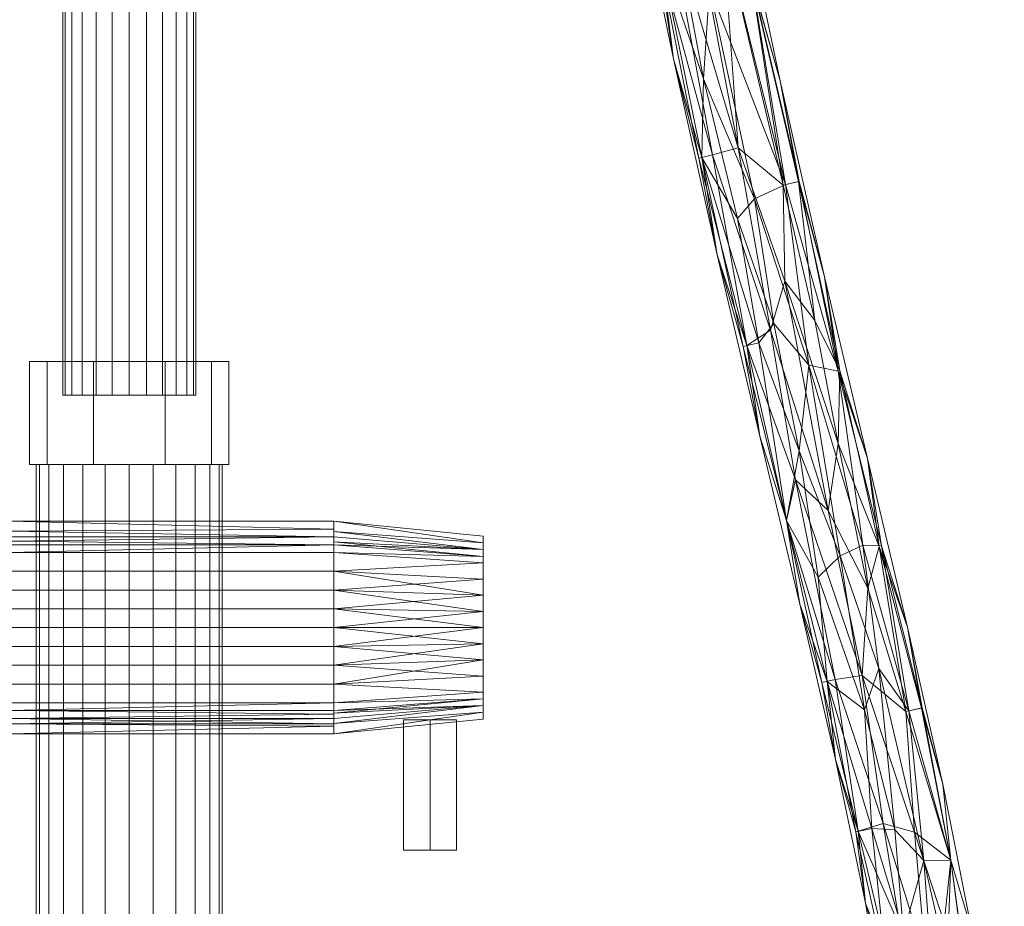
# Model space of a CAD drawing. Header units: millimetres. Extents: x -140 to 132, y -133 to 1091.
# Tile 21 of 144: x -16 to 132, y 38 to 171. Entities that reach past the tile are written whole.
import ezdxf

# ---------------------------------------------------------------- set-up
doc = ezdxf.new("R2010")
doc.units = ezdxf.units.MM
doc.layers.add('M-520-M_DRAINAGE_FW', color=2, linetype='Continuous', lineweight=30)

# ---------------------------------------------------------------- blocks, each defined once
blk = doc.blocks.new('FFAS9088-100500BC0 - Neo Modern 3-Way Rain Shower Kits _ECO_-4362-3D View 1')
at = {"layer": 'M-520-M_DRAINAGE_FW', "lineweight": 9}
mesh = blk.add_polyface(dxfattribs=at)
corners = [(10, 114.97, 58.7), (9.66, 114.97, 56.11), (8.66, 114.97, 53.7), (7.07, 114.97, 51.63), (5, 114.97, 50.04), (2.59, 114.97, 49.04), (0, 114.97, 48.7), (-2.59, 114.97, 49.04), (-5, 114.97, 50.04), (-7.07, 114.97, 51.63), (-8.66, 114.97, 53.7), (-9.66, 114.97, 56.11), (-10, 114.97, 58.7), (-10, 1040.87, 58.7), (-9.66, 1040.87, 56.11), (-8.66, 1040.87, 53.7), (-7.07, 1040.87, 51.63), (-5, 1040.87, 50.04), (-2.59, 1040.87, 49.04), (0, 1040.87, 48.7), (2.59, 1040.87, 49.04), (5, 1040.87, 50.04), (7.07, 1040.87, 51.63), (8.66, 1040.87, 53.7), (9.66, 1040.87, 56.11), (10, 1040.87, 58.7)]
mesh.append_faces([[corners[k] for k in face] for face in [(13, 11, 12), (0, 24, 25)]], dxfattribs={"vtx0": -1})
mesh.append_faces([[corners[k] for k in face] for face in [(14, 11, 13)]], dxfattribs={"vtx0": -1, "vtx1": -1})
mesh.append_faces([[corners[k] for k in face] for face in [(24, 0, 1)]], dxfattribs={"vtx0": -1, "vtx2": -1})
mesh.append_faces([[corners[k] for k in face] for face in [(14, 15, 10, 11), (16, 17, 8, 9), (15, 16, 9, 10), (17, 18, 7, 8), (6, 7, 18, 19), (20, 21, 4, 5), (21, 22, 3, 4), (23, 24, 1, 2), (22, 23, 2, 3), (19, 20, 5, 6)]], dxfattribs={"vtx1": -1, "vtx3": -1})
mesh = blk.add_polyface(dxfattribs=at)
corners = [(-10, 114.97, 58.7), (-9.66, 114.97, 61.29), (-8.66, 114.97, 63.7), (-7.07, 114.97, 65.77), (-5, 114.97, 67.36), (-2.59, 114.97, 68.36), (0, 114.97, 68.7), (2.59, 114.97, 68.36), (5, 114.97, 67.36), (7.07, 114.97, 65.77), (8.66, 114.97, 63.7), (9.66, 114.97, 61.29), (10, 114.97, 58.7), (10, 1040.87, 58.7), (9.66, 1040.87, 61.29), (8.66, 1040.87, 63.7), (7.07, 1040.87, 65.77), (5, 1040.87, 67.36), (2.59, 1040.87, 68.36), (0, 1040.87, 68.7), (-2.59, 1040.87, 68.36), (-5, 1040.87, 67.36), (-7.07, 1040.87, 65.77), (-8.66, 1040.87, 63.7), (-9.66, 1040.87, 61.29), (-10, 1040.87, 58.7)]
mesh.append_faces([[corners[k] for k in face] for face in [(11, 14, 15, 10), (9, 16, 17, 8), (10, 15, 16, 9), (24, 0, 1)]], dxfattribs={"vtx0": -1, "vtx2": -1})
mesh.append_faces([[corners[k] for k in face] for face in [(13, 14, 11)]], dxfattribs={"vtx1": -1, "vtx2": -1})
mesh.append_faces([[corners[k] for k in face] for face in [(17, 18, 7, 8), (6, 7, 18, 19), (21, 22, 3, 4), (20, 21, 4, 5), (23, 24, 1, 2), (22, 23, 2, 3), (19, 20, 5, 6)]], dxfattribs={"vtx1": -1, "vtx3": -1})
mesh.append_faces([[corners[k] for k in face] for face in [(11, 12, 13), (24, 25, 0)]], dxfattribs={"vtx2": -1})
mesh = blk.add_polyface(dxfattribs=at)
corners = [(98.02, 162.28, 58.7), (93.68, 177.71, 54.96), (91.31, 194.21, 58.7), (86.76, 211.01, 54.54), (104.71, 132.79, 58.7), (100.85, 147.13, 55.91), (79.92, 181.51, 54.47), (86.2, 150.75, 55.02), (81.95, 165.58, 58.7), (94.13, 144.53, 51.2), (86.47, 162.59, 52.18), (87.38, 176.38, 51.2), (106.76, 118.57, 54.54), (75.35, 197.58, 58.7), (82.28, 212.59, 51.51), (89.29, 185.45, 52.22), (88.55, 136.08, 58.7), (81.45, 189.38, 51.88), (98.8, 146.67, 52.98), (102.32, 119.48, 51.51), (92.44, 122.31, 55.61), (91.57, 141.57, 51.98), (94.79, 122.86, 52.65), (97.07, 125.74, 51.36), (72.73, 214.76, 55.69), (78.7, 212.73, 51.33), (75.01, 215.18, 52.74)]
mesh.append_faces([[corners[k] for k in face] for face in [(0, 1, 2), (4, 5, 0)]], dxfattribs={"vtx0": -1, "vtx1": -1})
mesh.append_faces([[corners[k] for k in face] for face in [(3, 2, 1), (6, 7, 8), (9, 10, 11), (5, 4, 12), (10, 7, 6), (14, 15, 11), (17, 10, 6), (1, 18, 15), (18, 12, 19), (11, 18, 9), (16, 7, 20), (17, 11, 10), (18, 1, 5), (7, 21, 22), (22, 21, 23), (19, 9, 18), (22, 20, 7), (9, 19, 23), (13, 24, 6), (14, 11, 25), (26, 17, 6), (17, 25, 11), (10, 9, 21), (23, 21, 9), (10, 21, 7), (0, 5, 1), (18, 5, 12), (11, 15, 18), (1, 15, 3)]], dxfattribs={"vtx0": -1, "vtx1": -1, "vtx2": -1})
mesh.append_faces([[corners[k] for k in face] for face in [(7, 16, 8)]], dxfattribs={"vtx0": -1, "vtx2": -1})
mesh.append_faces([[corners[k] for k in face] for face in [(8, 13, 6)]], dxfattribs={"vtx1": -1, "vtx2": -1})
mesh = blk.add_polyface(dxfattribs=at)
corners = [(81.95, 165.58, 58.7), (79.58, 181.44, 62.37), (75.35, 197.58, 58.7), (88.55, 136.08, 58.7), (85.79, 150.66, 61.5), (92.99, 122.44, 62.81), (94.97, 108.77, 58.7), (98.02, 162.28, 58.7), (100.76, 147.11, 61.71), (104.71, 132.79, 58.7), (89.34, 185.25, 65.17), (82.46, 213.51, 65.78), (85.92, 182.75, 66.2), (107, 118.62, 62.46), (111.18, 105.44, 58.7), (96.55, 124.77, 65.85), (91.67, 152.21, 66.15), (87.82, 151.12, 64.4), (103.25, 126.22, 64.64), (106.77, 107.7, 65.2), (93.67, 177.71, 62.45), (91.31, 194.21, 58.7), (80.85, 188.8, 65.16), (98.71, 132.12, 66.05), (98.47, 146.59, 64.68), (100.31, 102.2, 65.15), (86.71, 211, 62.94), (105.25, 97.6, 66.2)]
mesh.append_faces([[corners[k] for k in face] for face in [(0, 1, 2), (3, 4, 0), (6, 5, 3), (7, 8, 9), (9, 13, 14)]], dxfattribs={"vtx0": -1, "vtx1": -1})
mesh.append_faces([[corners[k] for k in face] for face in [(3, 5, 4), (10, 11, 12), (15, 16, 17), (13, 18, 19), (1, 17, 22), (17, 5, 15), (16, 22, 17), (23, 16, 15), (8, 18, 13), (7, 20, 8), (10, 16, 24), (17, 1, 4), (25, 15, 5), (20, 26, 10), (23, 15, 27), (12, 16, 10), (24, 16, 23), (24, 23, 18), (19, 23, 27), (9, 8, 13), (24, 8, 20), (20, 10, 24), (0, 4, 1), (17, 4, 5), (16, 12, 22), (19, 18, 23), (24, 18, 8)]], dxfattribs={"vtx0": -1, "vtx1": -1, "vtx2": -1})
mesh.append_faces([[corners[k] for k in face] for face in [(20, 7, 21)]], dxfattribs={"vtx0": -1, "vtx2": -1})
mesh = blk.add_polyface(dxfattribs=at)
corners = [(111.18, 105.44, 58.7), (113.28, 92.27, 54.96), (106.76, 118.57, 54.54), (105.08, 71.88, 54.38), (109.4, 49.24, 55.54), (106.34, 60.12, 58.7), (-31.5, 83.72, 52.2), (-59.55, 83.81, 54.13), (-31.5, 85.27, 53.4), (104.71, 132.79, 58.7), (94.97, 108.77, 58.7), (88.55, 136.08, 58.7), (92.44, 122.31, 55.61), (114.04, 28.55, 54.38), (114.25, 18.52, 58.7), (110.84, 38.51, 58.7), (100.97, 83.49, 58.7), (98.98, 96.11, 55), (111.84, 49.75, 52.56), (107.04, 90.79, 51.2), (110.48, 92.38, 52.23), (112.86, 73.81, 51.44), (110.72, 67.6, 51.37), (103.74, 87.58, 52.28), (100.88, 106.6, 51.55), (94.79, 122.86, 52.65), (-31.5, 87.21, 56.76), (-31.5, 86.46, 54.95), (102.32, 119.48, 51.51), (97.07, 125.74, 51.36), (115.27, 49.54, 51.27)]
mesh.append_faces([[corners[k] for k in face] for face in [(6, 7, 8), (0, 2, 9), (16, 3, 5)]], dxfattribs={"vtx0": -1, "vtx1": -1})
mesh.append_faces([[corners[k] for k in face] for face in [(0, 1, 2), (3, 4, 5), (17, 3, 16), (4, 18, 13), (19, 20, 21), (22, 23, 19), (23, 22, 3), (23, 17, 24), (17, 25, 24), (19, 21, 22), (3, 17, 23), (25, 17, 12), (20, 28, 2), (29, 24, 25), (18, 3, 22), (24, 19, 23), (30, 18, 22), (15, 4, 13), (18, 4, 3), (10, 12, 17), (24, 28, 19), (24, 29, 28), (30, 22, 21), (1, 20, 2), (20, 19, 28)]], dxfattribs={"vtx0": -1, "vtx1": -1, "vtx2": -1})
mesh.append_faces([[corners[k] for k in face] for face in [(13, 14, 15)]], dxfattribs={"vtx0": -1, "vtx2": -1})
mesh.append_faces([[corners[k] for k in face] for face in [(10, 11, 12), (16, 10, 17), (15, 5, 4), (26, 27, 7)]], dxfattribs={"vtx1": -1, "vtx2": -1})
mesh = blk.add_polyface(dxfattribs=at)
corners = [(98.97, 96.11, 62.37), (94.97, 108.77, 58.7), (100.97, 83.49, 58.7), (106.34, 60.12, 58.7), (104.28, 71.7, 61.49), (92.99, 122.44, 62.81), (110.35, 72.74, 66.16), (100.31, 102.2, 65.15), (106.3, 72.16, 64.39), (114.68, 28.66, 63.82), (110.84, 38.51, 58.7), (114.25, 18.52, 58.7), (-31.5, 73.47, 62.45), (-31.5, 74.67, 64), (-57.34, 72.11, 63.27), (109.78, 49.32, 62.6), (-31.5, 76.22, 65.2), (-57.83, 75.16, 65.63), (116.08, 34.81, 65.56), (113.5, 50.48, 65.76), (-31.5, 72.72, 60.64), (-31.5, 78.03, 65.94), (-31.5, 79.97, 66.2), (-31.5, 86.46, 62.45), (-62.31, 83.34, 63.27), (-31.5, 85.27, 64), (96.55, 124.77, 65.85), (105.25, 97.6, 66.2), (-31.5, 87.21, 60.64), (112.92, 92.18, 63.02), (111.18, 105.44, 58.7), (107, 118.62, 62.46), (111.19, 85.92, 65.57), (106.77, 107.7, 65.2), (116.92, 67.32, 64.78)]
mesh.append_faces([[corners[k] for k in face] for face in [(3, 4, 2), (16, 17, 13), (12, 14, 20), (23, 24, 25), (28, 24, 23)]], dxfattribs={"vtx0": -1, "vtx1": -1})
mesh.append_faces([[corners[k] for k in face] for face in [(1, 0, 5), (6, 7, 8), (10, 9, 15), (18, 19, 15), (26, 7, 27), (29, 30, 31), (32, 33, 27), (0, 8, 7), (3, 15, 4), (19, 8, 15), (32, 27, 6), (29, 31, 33), (8, 0, 4), (34, 29, 32), (33, 32, 29), (32, 6, 34), (6, 8, 19), (2, 4, 0), (8, 4, 15), (9, 18, 15), (6, 27, 7), (0, 7, 5)]], dxfattribs={"vtx0": -1, "vtx1": -1, "vtx2": -1})
mesh.append_faces([[corners[k] for k in face] for face in [(0, 1, 2), (9, 10, 11), (15, 3, 10), (17, 16, 21)]], dxfattribs={"vtx0": -1, "vtx2": -1})
mesh.append_faces([[corners[k] for k in face] for face in [(12, 13, 14), (21, 22, 17)]], dxfattribs={"vtx1": -1, "vtx2": -1})
mesh = blk.add_polyface(dxfattribs=at)
corners = [(-5.39, 120.05, 72.7), (5.39, 120.05, 72.7), (12.37, 120.05, 67.19), (15, 120.05, 58.71), (12.36, 120.05, 50.21), (5.39, 120.05, 44.7), (-5.39, 120.05, 44.7), (-12.37, 120.05, 50.21), (-15, 120.05, 58.69), (-12.36, 120.05, 67.19)]
mesh.append_faces([[corners[k] for k in face] for face in [(9, 4, 7, 8), (4, 9, 2, 3)]], dxfattribs={"vtx0": -1, "vtx1": -1})
mesh.append_faces([[corners[k] for k in face] for face in [(6, 7, 4, 5)]], dxfattribs={"vtx1": -1})
mesh.append_faces([[corners[k] for k in face] for face in [(9, 0, 1, 2)]], dxfattribs={"vtx3": -1})
mesh = blk.add_polyface(dxfattribs=at)
corners = [(-15, 120.05, 58.69), (-12.37, 120.05, 50.21), (-12.37, 104.52, 50.21), (-15, 104.52, 58.69)]
mesh.append_faces([[corners[k] for k in face] for face in [(3, 0, 1, 2)]])
mesh = blk.add_polyface(dxfattribs=at)
corners = [(-12.36, 120.05, 67.19), (-15, 120.05, 58.69), (-15, 104.52, 58.69), (-12.36, 104.52, 67.19)]
mesh.append_faces([[corners[k] for k in face] for face in [(3, 0, 1, 2)]])
mesh = blk.add_polyface(dxfattribs=at)
corners = [(-12.37, 120.05, 50.21), (-5.39, 120.05, 44.7), (-5.39, 104.52, 44.7), (-12.37, 104.52, 50.21)]
mesh.append_faces([[corners[k] for k in face] for face in [(0, 1, 2, 3)]])
mesh = blk.add_polyface(dxfattribs=at)
corners = [(-5.39, 120.05, 72.7), (-12.36, 120.05, 67.19), (-12.36, 104.52, 67.19), (-5.39, 104.52, 72.7)]
mesh.append_faces([[corners[k] for k in face] for face in [(0, 1, 2, 3)]])
mesh = blk.add_polyface(dxfattribs=at)
corners = [(5.39, 120.05, 72.7), (-5.39, 120.05, 72.7), (-5.39, 104.52, 72.7), (5.39, 104.52, 72.7)]
mesh.append_faces([[corners[k] for k in face] for face in [(0, 1, 2, 3)]])
mesh = blk.add_polyface(dxfattribs=at)
corners = [(-5.39, 120.05, 44.7), (5.39, 120.05, 44.7), (5.39, 104.52, 44.7), (-5.39, 104.52, 44.7)]
mesh.append_faces([[corners[k] for k in face] for face in [(0, 1, 2, 3)]])
mesh = blk.add_polyface(dxfattribs=at)
corners = [(12.37, 120.05, 67.19), (5.39, 120.05, 72.7), (5.39, 104.52, 72.7), (12.37, 104.52, 67.19)]
mesh.append_faces([[corners[k] for k in face] for face in [(3, 0, 1, 2)]])
mesh = blk.add_polyface(dxfattribs=at)
corners = [(5.39, 120.05, 44.7), (12.36, 120.05, 50.21), (12.36, 104.52, 50.21), (5.39, 104.52, 44.7)]
mesh.append_faces([[corners[k] for k in face] for face in [(3, 0, 1, 2)]])
mesh = blk.add_polyface(dxfattribs=at)
corners = [(12.36, 120.05, 50.21), (15, 120.05, 58.71), (15, 104.52, 58.71), (12.36, 104.52, 50.21)]
mesh.append_faces([[corners[k] for k in face] for face in [(0, 1, 2, 3)]])
mesh = blk.add_polyface(dxfattribs=at)
corners = [(15, 120.05, 58.71), (12.37, 120.05, 67.19), (12.37, 104.52, 67.19), (15, 104.52, 58.71)]
mesh.append_faces([[corners[k] for k in face] for face in [(0, 1, 2, 3)]])
mesh = blk.add_polyface(dxfattribs=at)
corners = [(-10, 114.97, 58.7), (-9.66, 114.97, 56.11), (-8.66, 114.97, 53.7), (-7.07, 114.97, 51.63), (-5, 114.97, 50.04), (-2.59, 114.97, 49.04), (0, 114.97, 48.7), (2.59, 114.97, 49.04), (5, 114.97, 50.04), (7.07, 114.97, 51.63), (8.66, 114.97, 53.7), (9.66, 114.97, 56.11), (10, 114.97, 58.7), (9.66, 114.97, 61.29), (8.66, 114.97, 63.7), (7.07, 114.97, 65.77), (5, 114.97, 67.36), (2.59, 114.97, 68.36), (0, 114.97, 68.7), (-2.59, 114.97, 68.36), (-5, 114.97, 67.36), (-7.07, 114.97, 65.77), (-8.66, 114.97, 63.7), (-9.66, 114.97, 61.29)]
mesh.append_faces([[corners[k] for k in face] for face in [(11, 8, 9, 10)]], dxfattribs={"vtx0": -1})
mesh.append_faces([[corners[k] for k in face] for face in [(2, 7, 0, 1), (5, 7, 3, 4)]], dxfattribs={"vtx0": -1, "vtx1": -1})
mesh.append_faces([[corners[k] for k in face] for face in [(13, 16, 7, 8)]], dxfattribs={"vtx0": -1, "vtx1": -1, "vtx3": -1})
mesh.append_faces([[corners[k] for k in face] for face in [(8, 11, 12, 13)]], dxfattribs={"vtx0": -1, "vtx3": -1})
mesh.append_faces([[corners[k] for k in face] for face in [(20, 21, 18, 19)]], dxfattribs={"vtx1": -1})
mesh.append_faces([[corners[k] for k in face] for face in [(2, 3, 7)]], dxfattribs={"vtx1": -1, "vtx2": -1})
mesh.append_faces([[corners[k] for k in face] for face in [(21, 22, 7, 16)]], dxfattribs={"vtx1": -1, "vtx2": -1, "vtx3": -1})
mesh.append_faces([[corners[k] for k in face] for face in [(5, 6, 7)]], dxfattribs={"vtx2": -1})
mesh.append_faces([[corners[k] for k in face] for face in [(22, 23, 0, 7), (16, 17, 18, 21)]], dxfattribs={"vtx2": -1, "vtx3": -1})
mesh.append_faces([[corners[k] for k in face] for face in [(13, 14, 15, 16)]], dxfattribs={"vtx3": -1})
mesh = blk.add_polyface(dxfattribs=at)
corners = [(129.96, 3.61, 62.69), (131.77, -5.92, 58.7), (130.05, 13.61, 58.7), (114.68, 28.66, 63.82), (114.25, 18.52, 58.7), (116.56, 9.23, 62.6), (116.36, 0.04, 58.7), (117.81, -8.64, 62.35), (119.47, 13.31, 65.56), (126.5, 23.47, 63.95), (124.14, 20.3, 65.76), (125.37, 5.44, 65.94), (112.92, 92.18, 63.02), (119.3, 67.85, 61.79), (117.19, 80.03, 58.7), (122.69, 35.51, 65.28), (123.69, 44.94, 62.69), (126.87, 34.31, 58.7), (122.5, 56.38, 58.7), (111.18, 105.44, 58.7), (113.5, 50.48, 65.76), (116.08, 34.81, 65.56), (119.99, 29.57, 66.2), (128.75, -15.3, 64.87), (121.58, -8.5, 65.66), (116.92, 67.32, 64.78), (118.24, 49.17, 65.97), (110.35, 72.74, 66.16)]
mesh.append_faces([[corners[k] for k in face] for face in [(17, 9, 2), (18, 16, 17), (14, 13, 18)]], dxfattribs={"vtx0": -1, "vtx1": -1})
mesh.append_faces([[corners[k] for k in face] for face in [(3, 4, 5), (5, 6, 7), (5, 8, 3), (9, 10, 11), (12, 13, 14), (15, 9, 16), (0, 2, 9), (9, 17, 16), (20, 21, 22), (0, 9, 11), (8, 21, 3), (23, 0, 11), (8, 24, 11), (15, 10, 9), (25, 16, 13), (20, 22, 26), (10, 22, 8), (8, 5, 24), (27, 26, 25), (20, 26, 27), (25, 26, 16), (18, 13, 16), (25, 13, 12), (11, 10, 8), (26, 22, 15), (10, 15, 22), (26, 15, 16), (22, 21, 8)]], dxfattribs={"vtx0": -1, "vtx1": -1, "vtx2": -1})
mesh.append_faces([[corners[k] for k in face] for face in [(0, 1, 2), (5, 4, 6), (12, 14, 19)]], dxfattribs={"vtx0": -1, "vtx2": -1})
mesh = blk.add_polyface(dxfattribs=at)
corners = [(129.99, 3.61, 54.75), (126.24, 7.66, 51.84), (126.63, 23.49, 53.59), (114.04, 28.55, 54.38), (116.45, 9.22, 55), (114.25, 18.52, 58.7), (113.28, 92.27, 54.96), (111.18, 105.44, 58.7), (117.19, 80.03, 58.7), (122.5, 56.38, 58.7), (119.42, 67.88, 55.91), (123.72, 44.94, 54.75), (126.87, 34.31, 58.7), (130.05, 13.61, 58.7), (119.66, 44.9, 51.59), (123.18, 29.48, 51.84), (121.31, 22.67, 51.2), (118.2, 17.41, 52.2), (118.89, 4.35, 52.78), (116.36, 0.04, 58.7), (116.59, 34.04, 51.69), (112.86, 73.81, 51.44), (110.48, 92.38, 52.23), (117.37, 67.42, 52.99), (115.27, 49.54, 51.27), (122.28, 3.91, 51.31), (111.84, 49.75, 52.56)]
mesh.append_faces([[corners[k] for k in face] for face in [(9, 10, 8)]], dxfattribs={"vtx0": -1, "vtx1": -1})
mesh.append_faces([[corners[k] for k in face] for face in [(0, 1, 2), (3, 4, 5), (2, 13, 0), (14, 15, 16), (11, 12, 2), (15, 14, 11), (4, 17, 18), (20, 17, 3), (21, 22, 23), (9, 11, 10), (14, 23, 11), (1, 15, 2), (20, 24, 14), (18, 17, 25), (23, 6, 10), (16, 1, 25), (17, 16, 25), (26, 24, 20), (23, 14, 21), (16, 17, 20), (3, 17, 4), (16, 20, 14), (26, 20, 3), (14, 24, 21), (8, 10, 6), (23, 10, 11), (6, 23, 22), (16, 15, 1), (2, 15, 11)]], dxfattribs={"vtx0": -1, "vtx1": -1, "vtx2": -1})
mesh.append_faces([[corners[k] for k in face] for face in [(6, 7, 8), (11, 9, 12), (2, 12, 13), (4, 19, 5)]], dxfattribs={"vtx0": -1, "vtx2": -1})
mesh = blk.add_polyface(dxfattribs=at)
corners = [(-5.39, 104.52, 72.7), (-12.36, 104.52, 67.19), (-15, 104.52, 58.69), (-12.37, 104.52, 50.21), (-5.39, 104.52, 44.7), (5.39, 104.52, 44.7), (12.36, 104.52, 50.21), (15, 104.52, 58.71), (12.37, 104.52, 67.19), (5.39, 104.52, 72.7)]
mesh.append_faces([[corners[k] for k in face] for face in [(1, 8, 9, 0), (3, 1, 2)]], dxfattribs={"vtx0": -1})
mesh.append_faces([[corners[k] for k in face] for face in [(8, 1, 6, 7)]], dxfattribs={"vtx0": -1, "vtx1": -1})
mesh.append_faces([[corners[k] for k in face] for face in [(6, 1, 3, 4)]], dxfattribs={"vtx0": -1, "vtx1": -1, "vtx3": -1})
mesh.append_faces([[corners[k] for k in face] for face in [(5, 6, 4)]], dxfattribs={"vtx1": -1})
mesh = blk.add_polyface(dxfattribs=at)
corners = [(-14, 104.52, 58.7), (-13.52, 104.52, 62.32), (-12.12, 104.52, 65.7), (-9.9, 104.52, 68.6), (-7, 104.52, 70.82), (-3.62, 104.52, 72.22), (0, 104.52, 72.7), (3.62, 104.52, 72.22), (7, 104.52, 70.82), (9.9, 104.52, 68.6), (12.12, 104.52, 65.7), (13.52, 104.52, 62.32), (14, 104.52, 58.7), (13.52, 104.52, 55.08), (12.12, 104.52, 51.7), (9.9, 104.52, 48.8), (7, 104.52, 46.58), (3.62, 104.52, 45.18), (0, 104.52, 44.7), (-3.62, 104.52, 45.18), (-7, 104.52, 46.58), (-9.9, 104.52, 48.8), (-12.12, 104.52, 51.7), (-13.52, 104.52, 55.08)]
mesh.append_faces([[corners[k] for k in face] for face in [(11, 9, 10)]], dxfattribs={"vtx0": -1})
mesh.append_faces([[corners[k] for k in face] for face in [(13, 6, 12)]], dxfattribs={"vtx0": -1, "vtx1": -1})
mesh.append_faces([[corners[k] for k in face] for face in [(20, 4, 15, 18)]], dxfattribs={"vtx0": -1, "vtx1": -1, "vtx2": -1, "vtx3": -1})
mesh.append_faces([[corners[k] for k in face] for face in [(12, 8, 9, 11)]], dxfattribs={"vtx0": -1, "vtx2": -1})
mesh.append_faces([[corners[k] for k in face] for face in [(1, 2, 0)]], dxfattribs={"vtx1": -1})
mesh.append_faces([[corners[k] for k in face] for face in [(23, 0, 4, 20)]], dxfattribs={"vtx1": -1, "vtx2": -1, "vtx3": -1})
mesh.append_faces([[corners[k] for k in face] for face in [(16, 17, 18, 15), (21, 22, 23, 20), (18, 19, 20)]], dxfattribs={"vtx2": -1})
mesh.append_faces([[corners[k] for k in face] for face in [(6, 7, 8, 12), (4, 5, 6, 15), (2, 3, 4, 0), (13, 14, 15, 6)]], dxfattribs={"vtx2": -1, "vtx3": -1})
mesh = blk.add_polyface(dxfattribs=at)
corners = [(14, 104.52, 58.7), (13.52, 104.52, 62.32), (12.12, 104.52, 65.7), (9.9, 104.52, 68.6), (7, 104.52, 70.82), (3.62, 104.52, 72.22), (0, 104.52, 72.7), (-3.62, 104.52, 72.22), (-7, 104.52, 70.82), (-9.9, 104.52, 68.6), (-12.12, 104.52, 65.7), (-13.52, 104.52, 62.32), (-14, 104.52, 58.7), (-14, -2.1, 58.7), (-13.52, -2.1, 62.32), (-12.12, -2.1, 65.7), (-9.9, -2.1, 68.6), (-7, -2.1, 70.82), (-3.62, -2.1, 72.22), (0, -2.1, 72.7), (3.62, -2.1, 72.22), (7, -2.1, 70.82), (9.9, -2.1, 68.6), (12.12, -2.1, 65.7), (13.52, -2.1, 62.32), (14, -2.1, 58.7)]
mesh.append_faces([[corners[k] for k in face] for face in [(1, 24, 25, 0)]], dxfattribs={"vtx0": -1})
mesh.append_faces([[corners[k] for k in face] for face in [(11, 14, 15, 10), (10, 15, 16, 9), (8, 17, 18, 7), (9, 16, 17, 8), (7, 18, 19, 6), (5, 20, 21, 4), (4, 21, 22, 3), (2, 23, 24, 1), (3, 22, 23, 2), (20, 5, 6, 19)]], dxfattribs={"vtx0": -1, "vtx2": -1})
mesh.append_faces([[corners[k] for k in face] for face in [(12, 13, 14, 11)]], dxfattribs={"vtx2": -1})
mesh = blk.add_polyface(dxfattribs=at)
corners = [(-14, 104.52, 58.7), (-13.52, 104.52, 55.08), (-12.12, 104.52, 51.7), (-9.9, 104.52, 48.8), (-7, 104.52, 46.58), (-3.62, 104.52, 45.18), (0, 104.52, 44.7), (3.62, 104.52, 45.18), (7, 104.52, 46.58), (9.9, 104.52, 48.8), (12.12, 104.52, 51.7), (13.52, 104.52, 55.08), (14, 104.52, 58.7), (14, -2.1, 58.7), (13.52, -2.1, 55.08), (12.12, -2.1, 51.7), (9.9, -2.1, 48.8), (7, -2.1, 46.58), (3.62, -2.1, 45.18), (0, -2.1, 44.7), (-3.62, -2.1, 45.18), (-7, -2.1, 46.58), (-9.9, -2.1, 48.8), (-12.12, -2.1, 51.7), (-13.52, -2.1, 55.08), (-14, -2.1, 58.7)]
mesh.append_faces([[corners[k] for k in face] for face in [(1, 24, 25, 0)]], dxfattribs={"vtx0": -1})
mesh.append_faces([[corners[k] for k in face] for face in [(10, 15, 16, 9), (8, 17, 18, 7), (9, 16, 17, 8), (7, 18, 19, 6), (5, 20, 21, 4), (4, 21, 22, 3), (2, 23, 24, 1), (3, 22, 23, 2), (20, 5, 6, 19)]], dxfattribs={"vtx0": -1, "vtx2": -1})
mesh.append_faces([[corners[k] for k in face] for face in [(10, 11, 14, 15)]], dxfattribs={"vtx1": -1, "vtx3": -1})
mesh.append_faces([[corners[k] for k in face] for face in [(11, 12, 13, 14)]], dxfattribs={"vtx3": -1})
mesh = blk.add_polyface(dxfattribs=at)
corners = [(-18, 63.97, 58.7), (-18, 68.65, 47.39), (-18, 79.97, 42.7), (-18, 91.28, 47.39), (-18, 95.97, 58.7), (30.8, 95.97, 58.7), (30.8, 91.28, 47.39), (30.8, 79.97, 42.7), (30.8, 68.65, 47.39), (30.8, 63.97, 58.7), (-18, 92.99, 51.5), (30.8, 93.63, 53.04), (30.8, 92.45, 50.21), (-18, 85.63, 45.04), (30.8, 85.63, 45.04), (30.8, 82.8, 43.87), (30.8, 66.31, 53.04), (-18, 66.31, 53.04), (-18, 67.48, 50.21), (30.8, 74.31, 45.04), (-18, 74.31, 45.04), (-18, 77.14, 43.87), (-18, 94.48, 55.1), (-18, 88.45, 46.21), (30.8, 88.45, 46.21), (-18, 82.8, 43.87), (-18, 65.46, 55.1), (30.8, 65.14, 55.87), (30.8, 67.48, 50.21), (-18, 71.48, 46.21), (30.8, 71.48, 46.21), (30.8, 77.14, 43.87), (30.8, 94.8, 55.87)]
mesh.append_faces([[corners[k] for k in face] for face in [(32, 4, 5)]], dxfattribs={"vtx0": -1})
mesh.append_faces([[corners[k] for k in face] for face in [(4, 32, 22)]], dxfattribs={"vtx0": -1, "vtx1": -1})
mesh.append_faces([[corners[k] for k in face] for face in [(3, 12, 6), (28, 18, 1, 8), (7, 2, 25, 15), (23, 24, 14, 13), (10, 11, 12), (21, 31, 19, 20), (3, 6, 24, 23), (2, 7, 31, 21), (15, 25, 13, 14), (18, 28, 16, 17), (20, 19, 30, 29), (29, 30, 8, 1), (26, 16, 27)]], dxfattribs={"vtx0": -1, "vtx2": -1})
mesh.append_faces([[corners[k] for k in face] for face in [(9, 0, 27)]], dxfattribs={"vtx1": -1})
mesh.append_faces([[corners[k] for k in face] for face in [(10, 22, 11), (26, 17, 16), (3, 10, 12), (0, 26, 27), (32, 11, 22)]], dxfattribs={"vtx1": -1, "vtx2": -1})
mesh = blk.add_polyface(dxfattribs=at)
corners = [(-18, 95.97, 58.7), (-18, 91.28, 70.01), (-18, 79.97, 74.7), (-18, 68.65, 70.01), (-18, 63.97, 58.7), (30.8, 63.97, 58.7), (30.8, 68.65, 70.01), (30.8, 79.97, 74.7), (30.8, 91.28, 70.01), (30.8, 95.97, 58.7), (30.8, 66.95, 65.9), (-18, 66.31, 64.36), (-18, 65.46, 62.3), (-18, 74.31, 72.36), (30.8, 74.31, 72.36), (30.8, 77.14, 73.53), (30.8, 93.63, 64.36), (-18, 93.63, 64.36), (-18, 92.45, 67.19), (30.8, 85.63, 72.36), (-18, 85.63, 72.36), (-18, 82.8, 73.53), (-18, 67.48, 67.19), (30.8, 65.46, 62.3), (-18, 71.48, 71.19), (30.8, 71.48, 71.19), (-18, 77.14, 73.53), (-18, 94.48, 62.3), (30.8, 94.8, 61.53), (30.8, 92.45, 67.19), (-18, 88.45, 71.19), (30.8, 88.45, 71.19), (30.8, 82.8, 73.53)]
mesh.append_faces([[corners[k] for k in face] for face in [(6, 22, 10), (22, 6, 3), (10, 11, 23)]], dxfattribs={"vtx0": -1, "vtx1": -1})
mesh.append_faces([[corners[k] for k in face] for face in [(14, 13, 24, 25), (7, 2, 26, 15), (3, 6, 25, 24), (15, 26, 13, 14), (23, 11, 12), (2, 7, 32, 21), (1, 8, 29, 18), (18, 29, 16, 17), (20, 19, 31, 30), (21, 32, 19, 20), (30, 31, 8, 1), (27, 16, 28)]], dxfattribs={"vtx0": -1, "vtx2": -1})
mesh.append_faces([[corners[k] for k in face] for face in [(9, 0, 28)]], dxfattribs={"vtx1": -1})
mesh.append_faces([[corners[k] for k in face] for face in [(27, 17, 16), (22, 11, 10), (0, 27, 28)]], dxfattribs={"vtx1": -1, "vtx2": -1})
mesh.append_faces([[corners[k] for k in face] for face in [(4, 5, 23, 12)]], dxfattribs={"vtx2": -1})
mesh = blk.add_polyface(dxfattribs=at)
corners = [(30.8, 63.97, 58.7), (30.8, 68.65, 47.39), (30.8, 79.97, 42.7), (30.8, 91.28, 47.39), (30.8, 95.97, 58.7), (53.3, 93.73, 58.7), (53.3, 89.7, 48.97), (53.3, 79.97, 44.94), (53.3, 70.24, 48.97), (53.3, 66.21, 58.7), (30.8, 92.87, 51.21), (53.3, 91.71, 53.84), (53.3, 90.7, 51.4), (30.8, 85.63, 45.04), (53.3, 84.83, 46.96), (53.3, 82.4, 45.95), (53.3, 68.23, 53.84), (30.8, 66.31, 53.04), (30.8, 67.48, 50.21), (53.3, 75.1, 46.96), (30.8, 74.31, 45.04), (30.8, 77.14, 43.87), (30.8, 94.42, 54.96), (53.3, 87.26, 47.97), (30.8, 88.45, 46.21), (30.8, 82.8, 43.87), (30.8, 65.52, 54.96), (53.3, 67.22, 56.27), (53.3, 69.23, 51.4), (53.3, 72.67, 47.97), (30.8, 71.48, 46.21), (53.3, 77.54, 45.95), (53.3, 92.72, 56.27)]
mesh.append_faces([[corners[k] for k in face] for face in [(32, 4, 5)]], dxfattribs={"vtx0": -1})
mesh.append_faces([[corners[k] for k in face] for face in [(4, 32, 22), (28, 1, 8), (8, 30, 29), (1, 28, 18), (16, 18, 28), (18, 16, 17)]], dxfattribs={"vtx0": -1, "vtx1": -1})
mesh.append_faces([[corners[k] for k in face] for face in [(3, 12, 6), (6, 24, 3), (23, 13, 24), (21, 7, 31), (15, 2, 25), (10, 11, 12), (19, 30, 20), (11, 10, 22), (13, 23, 14), (25, 14, 15), (26, 16, 27), (30, 19, 29), (8, 1, 30), (31, 20, 21)]], dxfattribs={"vtx0": -1, "vtx2": -1})
mesh.append_faces([[corners[k] for k in face] for face in [(9, 0, 27)]], dxfattribs={"vtx1": -1})
mesh.append_faces([[corners[k] for k in face] for face in [(25, 13, 14), (15, 7, 2), (26, 17, 16), (21, 2, 7), (3, 10, 12), (31, 19, 20), (6, 23, 24), (0, 26, 27), (32, 11, 22)]], dxfattribs={"vtx1": -1, "vtx2": -1})
mesh = blk.add_polyface(dxfattribs=at)
corners = [(30.8, 95.97, 58.7), (30.8, 91.28, 70.01), (30.8, 79.97, 74.7), (30.8, 68.65, 70.01), (30.8, 63.97, 58.7), (53.3, 66.21, 58.7), (53.3, 70.24, 68.43), (53.3, 79.97, 72.46), (53.3, 89.7, 68.43), (53.3, 93.73, 58.7), (30.8, 67.07, 66.19), (53.3, 68.23, 63.56), (53.3, 69.23, 66), (30.8, 74.31, 72.36), (53.3, 75.1, 70.44), (53.3, 77.54, 71.45), (53.3, 91.71, 63.56), (30.8, 93.63, 64.36), (30.8, 92.45, 67.19), (30.8, 85.63, 72.36), (53.3, 84.83, 70.44), (53.3, 87.26, 69.43), (30.8, 65.52, 62.44), (53.3, 72.67, 69.43), (30.8, 71.48, 71.19), (30.8, 77.14, 73.53), (30.8, 94.42, 62.44), (53.3, 92.72, 61.13), (53.3, 90.7, 66), (30.8, 82.8, 73.53), (53.3, 82.4, 71.45), (30.8, 88.45, 71.19), (53.3, 67.22, 61.13)]
mesh.append_faces([[corners[k] for k in face] for face in [(32, 4, 5)]], dxfattribs={"vtx0": -1})
mesh.append_faces([[corners[k] for k in face] for face in [(4, 32, 22), (28, 1, 8), (19, 20, 31), (1, 28, 18), (16, 18, 28), (8, 31, 21), (18, 16, 17)]], dxfattribs={"vtx0": -1, "vtx1": -1})
mesh.append_faces([[corners[k] for k in face] for face in [(3, 12, 6), (6, 24, 3), (23, 13, 24), (29, 7, 30), (15, 2, 25), (8, 1, 31), (10, 11, 12), (19, 30, 20), (11, 10, 22), (13, 23, 14), (25, 14, 15), (26, 16, 27), (30, 19, 29), (31, 20, 21)]], dxfattribs={"vtx0": -1, "vtx2": -1})
mesh.append_faces([[corners[k] for k in face] for face in [(9, 0, 27)]], dxfattribs={"vtx1": -1})
mesh.append_faces([[corners[k] for k in face] for face in [(25, 13, 14), (15, 7, 2), (26, 17, 16), (3, 10, 12), (6, 23, 24), (0, 26, 27), (29, 2, 7), (32, 11, 22)]], dxfattribs={"vtx1": -1, "vtx2": -1})
mesh = blk.add_polyface(dxfattribs=at)
corners = [(53.3, 66.21, 58.7), (53.3, 70.24, 48.97), (53.3, 79.97, 44.94), (53.3, 89.7, 48.97), (53.3, 93.73, 58.7), (53.3, 79.97, 58.7)]
mesh.append_faces([[corners[k] for k in face] for face in [(5, 2, 3, 4)]], dxfattribs={"vtx0": -1})
mesh.append_faces([[corners[k] for k in face] for face in [(5, 0, 1, 2)]], dxfattribs={"vtx3": -1})
mesh = blk.add_polyface(dxfattribs=at)
corners = [(53.3, 93.73, 58.7), (53.3, 89.7, 68.43), (53.3, 79.97, 72.46), (53.3, 70.24, 68.43), (53.3, 66.21, 58.7), (53.3, 79.97, 58.7)]
mesh.append_faces([[corners[k] for k in face] for face in [(3, 4, 5, 2)]], dxfattribs={"vtx2": -1})
mesh.append_faces([[corners[k] for k in face] for face in [(5, 0, 1, 2)]], dxfattribs={"vtx3": -1})
mesh = blk.add_polyface(dxfattribs=at)
corners = [(41.3, 66.11, 58.7), (45.3, 66.11, 54.7), (49.3, 66.11, 58.7), (49.3, 46.47, 58.7), (45.3, 46.47, 54.7), (41.3, 46.47, 58.7)]
mesh.append_faces([[corners[k] for k in face] for face in [(1, 2, 3, 4), (4, 5, 0, 1)]], dxfattribs={"vtx3": -1})
mesh = blk.add_polyface(dxfattribs=at)
corners = [(49.3, 66.11, 58.7), (45.3, 66.11, 62.7), (41.3, 66.11, 58.7), (41.3, 46.47, 58.7), (45.3, 46.47, 62.7), (49.3, 46.47, 58.7)]
mesh.append_faces([[corners[k] for k in face] for face in [(1, 2, 3, 4), (4, 5, 0, 1)]], dxfattribs={"vtx3": -1})
mesh = blk.add_polyface(dxfattribs=at)
corners = [(45.3, 66.11, 58.7), (49.3, 66.11, 58.7), (45.3, 66.11, 54.7), (41.3, 66.11, 58.7)]
mesh.append_faces([[corners[k] for k in face] for face in [(2, 3, 0, 1)]])
mesh = blk.add_polyface(dxfattribs=at)
corners = [(45.3, 66.11, 58.7), (41.3, 66.11, 58.7), (45.3, 66.11, 62.7), (49.3, 66.11, 58.7)]
mesh.append_faces([[corners[k] for k in face] for face in [(0, 1, 2, 3)]])
mesh = blk.add_polyface(dxfattribs=at)
corners = [(41.3, 46.47, 58.7), (45.3, 46.47, 54.7), (49.3, 46.47, 58.7), (45.3, 46.47, 58.7)]
mesh.append_faces([[corners[k] for k in face] for face in [(3, 0, 1, 2)]])
mesh = blk.add_polyface(dxfattribs=at)
corners = [(49.3, 46.47, 58.7), (45.3, 46.47, 62.7), (41.3, 46.47, 58.7), (45.3, 46.47, 58.7)]
mesh.append_faces([[corners[k] for k in face] for face in [(1, 2, 3, 0)]])

msp = doc.modelspace()

# ---------------------------------------------------------------- block references
at = {"layer": 'M-520-M_DRAINAGE_FW', "lineweight": 9}
msp.add_blockref('FFAS9088-100500BC0 - Neo Modern 3-Way Rain Shower Kits _ECO_-4362-3D View 1', (0, 0), dxfattribs=at)

doc.saveas('drawing.dxf')
